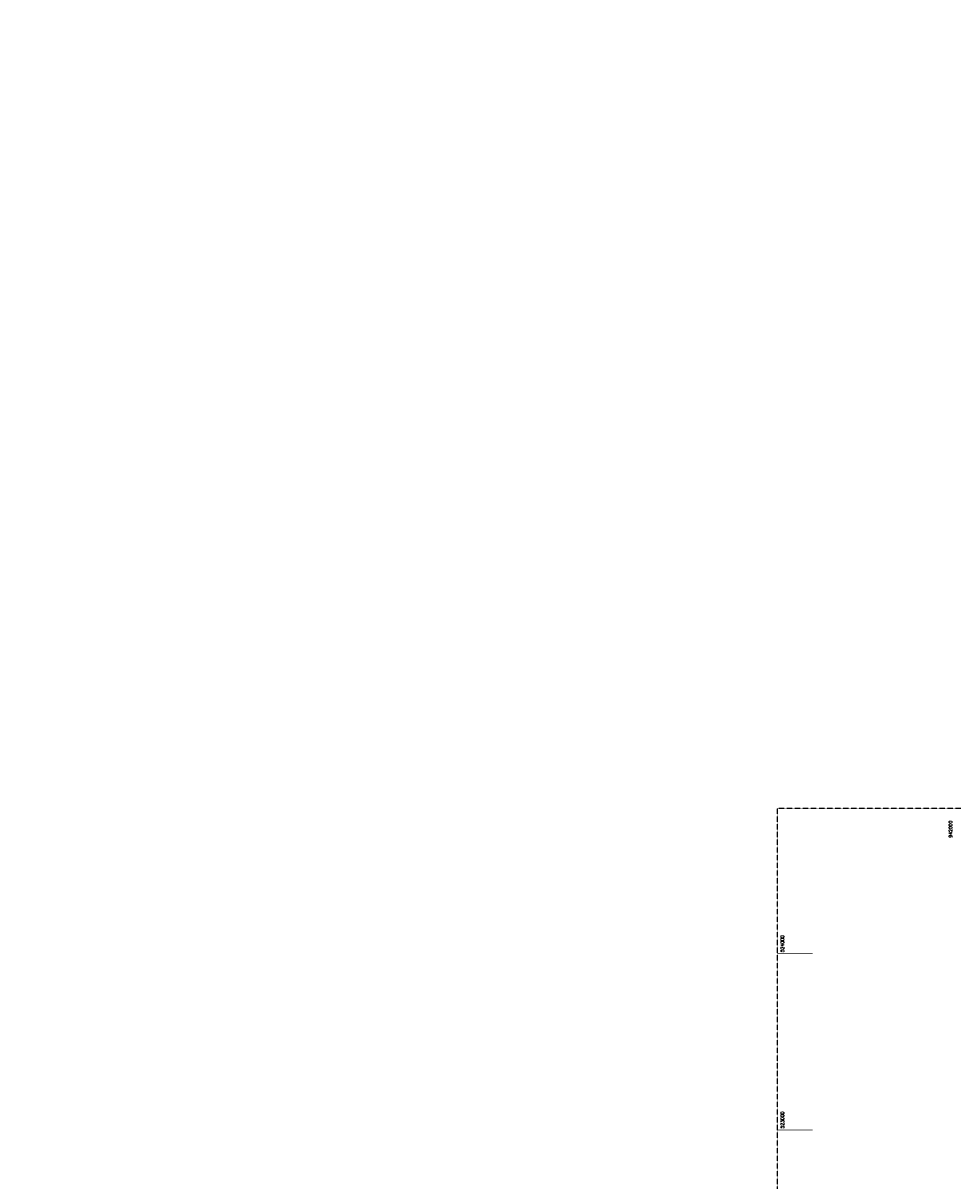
# Model space of a CAD drawing. Header units: feet. Extents: x 923032 to 950902, y 470215 to 606658.
# Tile 13 of 66: x 936722 to 941995, y 522712 to 529280. Entities that reach past the tile are written whole.
import ezdxf

# ---------------------------------------------------------------- set-up
doc = ezdxf.new("R2010")
doc.units = ezdxf.units.FT
doc.header["$MEASUREMENT"] = 0
doc.header["$XCLIPFRAME"] = 0
doc.linetypes.add('DASHED2', pattern=[0.375, 0.25, -0.125])
doc.layers.add('ALIGNSPACE-24x36', color=1, linetype='DASHED2', plot=False)
for name, color, linetype in [('GRID-LABELS-X', 7, 'Continuous'), ('GRID-LABELS-Y', 7, 'Continuous'), ('GRID-TICKS-Y', 7, 'Continuous')]:
    doc.layers.add(name, color=color, linetype=linetype)
doc.layers.add('MrSID', color=251, linetype='Continuous', transparency=0.2)
doc.styles.get("Standard").update_dxf_attribs({"font": 'simplex.shx'})
picture_1 = doc.add_image_def('image6.sid', size_in_pixel=(6316, 6967))

msp = doc.modelspace()

# ---------------------------------------------------------------- linework, layer by layer
at = {"layer": 'ALIGNSPACE-24x36'}
msp.add_lwpolyline([(941000, 524825.3), (947900.2, 524825.3), (947900.2, 520569.5), (941000, 520569.5)], close=True, dxfattribs=at)
at = {"layer": 'GRID-TICKS-Y', "const_width": 4, "flags": 128}
for points in [[(941000, 524000), (941200, 524000)], [(941000, 523000), (941200, 523000)]]:
    msp.add_lwpolyline(points, dxfattribs=at)

# ---------------------------------------------------------------- texts
at = {"layer": 'GRID-LABELS-X'}
msp.add_text('942000', height=18.75, rotation=90, dxfattribs=at).set_placement((941991.6, 524658.9))
at = {"layer": 'GRID-LABELS-Y'}
for s, p in [('524000', (941037.4, 524008.7)), ('523000', (941037.4, 523008.7))]:
    msp.add_text(s, height=18.75, rotation=90, dxfattribs=at).set_placement(p)

# ---------------------------------------------------------------- pictures from other files: only their frames are drawn
at = {"layer": 'MrSID'}
image = msp.add_image(picture_1, insert=(923454.6, 515648.7), size_in_units=(20721.8, 22857.6), dxfattribs=at)
image.set_boundary_path([(6266.817, 6641.88), (5956.935, 6641.88), (5956.935, 6966.5), (-0.5, 6966.5), (-0.5, -0.5), (6266.817, 3.077), (6266.817, 6641.88)])

doc.saveas('drawing.dxf')
